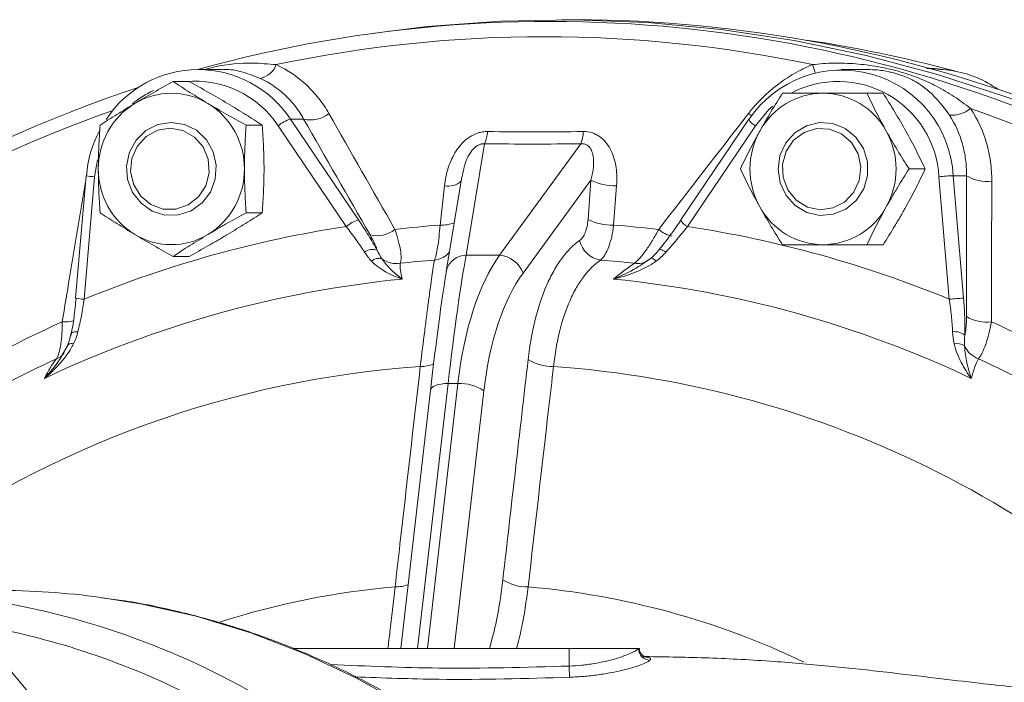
# Model space of a CAD drawing. Header units: millimetres. Extents: x -2 to 362, y 64 to 306.
# Tile 14 of 15: x 173 to 258, y 249 to 306. Entities that reach past the tile are written whole.
import ezdxf

# ---------------------------------------------------------------- set-up
doc = ezdxf.new("R2010")
doc.units = ezdxf.units.MM

msp = doc.modelspace()

# ---------------------------------------------------------------- linework, layer by layer
at = {"color": 7, "linetype": 'Continuous', "lineweight": 15}
for p, q in [((221.009, 305.934), (219.819, 305.934)), ((204.587, 304.902), (203.551, 304.761)), ((190.548, 301.667), (188.559, 301.664)), ((190.73, 301.651), (190.549, 301.643)), ((245.798, 301.667), (243.809, 301.664)), ((187.786, 300.623), (186.405, 300.623)), ((247.411, 299.617), (246.029, 299.617)), ((196.479, 297.402), (197.618, 297.403)), ((196.479, 297.402), (202.328, 288.754)), ((235.874, 297.388), (230.025, 288.74)), ((194.065, 296.87), (192.683, 296.87)), ((201.278, 288.18), (195.429, 296.828)), ((236.444, 296.828), (230.595, 288.18)), ((213.168, 295.279), (211.589, 285.718)), ((214.458, 285.718), (221.451, 295.279)), ((251.036, 293.117), (249.654, 293.117)), ((178.918, 292.537), (178.029, 282.02)), ((179.656, 292.453), (178.767, 281.935)), ((211.217, 292.442), (209.875, 284.312)), ((222.313, 292.163), (216.477, 284.183)), ((222.058, 288.789), (222.313, 292.163)), ((253.106, 281.935), (252.218, 292.453)), ((253.439, 292.54), (254.578, 292.54)), ((253.439, 292.54), (254.327, 282.023)), ((209.346, 288.303), (209.722, 291.678)), ((224.513, 291.678), (224.256, 288.303)), ((194.065, 289.365), (192.683, 289.365)), ((247.411, 286.617), (246.029, 286.617)), ((187.786, 285.612), (186.405, 285.612)), ((211.589, 285.718), (214.458, 285.718)), ((227, 285.139), (227.409, 285.411)), ((209.859, 284.183), (209.875, 284.312)), ((176.825, 277.048), (177.337, 277.92)), ((210.032, 274.695), (210.877, 274.695)), ((208.518, 274.111), (205.963, 251.934)), ((220.447, 251.934), (196.717, 251.934)), ((220.447, 250.432), (220.447, 251.934)), ((226.393, 251.934), (220.447, 251.934)), ((226.447, 251.934), (226.393, 251.934)), ((220.475, 249.478), (220.447, 250.432))]:
    msp.add_line(p, q, dxfattribs=at)
at = {"color": 8, "linetype": 'Continuous', "lineweight": 15}
for p, q in [((179.892, 293.893), (179.656, 292.453)), ((210.032, 274.695), (207.409, 251.934)), ((208.254, 251.934), (210.877, 274.695)), ((213.11, 274.079), (210.558, 251.934))]:
    msp.add_line(p, q, dxfattribs=at)
at = {"color": 7, "linetype": 'Continuous', "lineweight": 15, "flags": 128}
for points in [[(322.301, 243.109), (320.506, 246.377), (317.145, 251.931), (313.499, 257.287), (309.578, 262.432), (305.393, 267.349), (300.958, 272.024), (296.285, 276.444), (291.387, 280.596), (286.279, 284.467), (280.977, 288.046), (275.495, 291.323), (269.85, 294.287), (264.058, 296.931), (258.136, 299.246), (252.102, 301.226), (245.973, 302.865), (239.768, 304.158), (233.504, 305.101), (227.2, 305.692), (220.874, 305.929), (214.545, 305.811), (208.232, 305.338), (204.587, 304.902)], [(186.854, 289.166), (185.702, 289.158), (184.6, 289.503), (183.644, 290.168), (182.92, 291.096), (182.493, 292.203), (182.4, 293.391), (182.649, 294.555), (183.218, 295.592), (184.058, 296.408), (185.092, 296.932), (186.23, 297.117), (187.37, 296.947), (188.411, 296.437), (189.26, 295.631), (189.842, 294.602), (190.105, 293.441), (190.026, 292.252), (189.612, 291.139), (188.9, 290.202), (187.953, 289.525), (186.854, 289.166)], [(235.874, 297.388), (235.876, 297.391), (235.911, 297.402)], [(240.865, 289.385), (239.864, 289.975), (239.076, 290.843), (238.569, 291.914), (238.391, 293.092), (238.555, 294.272), (239.048, 295.35), (239.826, 296.229), (240.82, 296.832), (241.941, 297.104), (243.09, 297.023), (244.165, 296.594), (245.07, 295.857), (245.725, 294.876), (246.071, 293.738), (246.078, 292.546), (245.746, 291.405), (245.103, 290.415), (244.207, 289.666), (243.138, 289.223), (241.99, 289.127), (240.865, 289.385)], [(186.65, 289.66), (187.706, 290.024), (188.59, 290.723), (189.208, 291.681), (189.491, 292.795), (189.41, 293.945), (188.973, 295.004), (188.227, 295.859), (187.253, 296.417), (186.157, 296.617), (185.057, 296.438), (184.074, 295.9), (183.312, 295.059), (182.856, 294.009), (182.753, 292.861), (183.016, 291.742), (183.616, 290.771), (184.488, 290.055), (185.537, 289.671), (186.65, 289.66)], [(240.91, 289.851), (242, 289.62), (243.104, 289.767), (244.101, 290.278), (244.885, 291.096), (245.369, 292.133), (245.502, 293.277), (245.269, 294.404), (244.695, 295.391), (243.843, 296.132), (242.804, 296.546), (241.692, 296.589), (240.627, 296.255), (239.724, 295.582), (239.081, 294.641), (238.768, 293.535), (238.819, 292.384), (239.228, 291.313), (239.951, 290.437), (240.91, 289.851)], [(178.918, 292.537), (178.92, 292.538), (178.952, 292.54)], [(228.749, 285.974), (228.62, 286.055), (228.499, 286.122), (228.392, 286.172), (228.301, 286.205), (228.229, 286.219), (228.177, 286.213), (228.149, 286.189), (228.143, 286.146)], [(227.919, 285.208), (227.828, 285.282), (227.742, 285.344), (227.663, 285.392), (227.591, 285.426), (227.529, 285.446), (227.477, 285.449), (227.437, 285.438), (227.409, 285.411)], [(177.851, 278.108), (177.738, 278.118), (177.636, 278.118), (177.547, 278.108), (177.471, 278.088), (177.412, 278.058), (177.369, 278.02), (177.344, 277.973), (177.337, 277.92)], [(170.426, 252.432), (174.163, 247.943), (177.637, 243.232), (180.835, 238.316), (183.746, 233.213), (186.361, 227.94), (188.668, 222.517), (190.662, 216.961), (192.334, 211.292), (193.678, 205.532), (194.691, 199.698), (195.368, 193.813), (195.707, 187.897), (195.707, 181.97)]]:
    msp.add_lwpolyline(points, dxfattribs=at)
at = {"color": 8, "linetype": 'Continuous', "lineweight": 15, "flags": 128}
for points in [[(236.117, 297.695), (236.111, 297.698), (235.844, 297.875)], [(237.926, 298.515), (237.599, 298.212), (236.444, 296.828)], [(178.216, 279.138), (178.066, 279.136), (177.932, 279.122), (177.818, 279.098), (177.727, 279.063), (177.663, 279.02), (177.626, 278.969), (177.621, 278.954)], [(208.518, 274.111), (208.545, 274.206), (208.627, 274.325), (208.761, 274.432), (208.943, 274.523), (209.168, 274.597), (209.429, 274.651), (209.72, 274.684), (210.032, 274.695)], [(180.175, 256.334), (183.608, 255.781), (188.386, 254.704), (193.079, 253.283), (197.665, 251.523), (202.119, 249.434), (206.421, 247.027), (210.548, 244.312), (214.481, 241.304), (218.2, 238.017), (221.687, 234.467), (224.925, 230.673), (227.896, 226.653), (230.588, 222.426), (232.986, 218.014), (235.079, 213.438), (236.856, 208.722), (238.308, 203.888), (239.429, 198.96)]]:
    msp.add_lwpolyline(points, dxfattribs=at)
at = {"color": 7, "linetype": 'Continuous', "lineweight": 15}
for centre, radius, start, end in [((218.784, 192.544), 113.24, 60.4446, 105.50246), ((220.743, 191.346), 114.588, 47.4145, 89.86691), ((218.297, 192.848), 111.629, 78.09, 101.91), ((224.156, 192.555), 112.866, 74.96915, 81.51425), ((193.55, 302.676), 1.812, 281.08528, 340.57774), ((188.57, 292.16), 9.488, 33.53287, 146.64356), ((243.855, 292.015), 9.598, 3.13529, 145.85653), ((253.787, 302.687), 1.185, 252.29308, 258.39369), ((253.945, 303.362), 1.874, 254.95772, 259.24152), ((251.81, 292.185), 9.505, 54.89242, 79.17336), ((219.737, 190.166), 115.795, 108.28493, 132.84487), ((186.254, 293.519), 6.098, 59.01576, 120.98424), ((242.297, 293.373), 6.245, 90.39021, 151.34475), ((242.212, 293.373), 6.245, 28.65525, 89.60979), ((186.519, 293.159), 6.543, 121.34542, 180.35973), ((185.99, 293.159), 6.543, 359.64027, 58.65458), ((198.234, 299.816), 2.491, 255.69085, 308.79454), ((253.314, 300.265), 2.534, 265.34898, 309.3335), ((217.299, 190.059), 114.597, 47.43024, 70.8348), ((197.473, 294.334), 3.225, 107.95558, 129.33776), ((189.157, 291.687), 10.241, 152.61754, 175.22338), ((210.03, 296.591), 3.401, 337.31893, 355.56398), ((217.902, 296.508), 3.755, 340.90352, 357.2508), ((242.67, 293.117), 6.695, 150.9571, 209.0429), ((241.839, 293.117), 6.695, 330.9571, 29.0429), ((186.519, 293.076), 6.543, 179.64027, 238.65458), ((185.99, 293.076), 6.543, 301.34542, 0.35973), ((224.299, 295.932), 4.26, 242.22191, 272.88062), ((254.441, 269.898), 22.664, 92.53543, 95.63042), ((256.316, 295.343), 3.298, 238.19087, 277.6608), ((242.297, 292.862), 6.245, 208.65525, 269.60979), ((242.212, 292.862), 6.245, 270.39021, 331.34475), ((203.322, 285.686), 3.225, 107.95558, 129.33776), ((224.043, 292.557), 4.259, 242.225, 272.86366), ((216.057, 191.208), 98.092, 98.66505, 112.34313), ((203.921, 289.871), 2.486, 256.12062, 308.48675), ((216.807, 191.785), 96.806, 94.4201, 96.72634), ((216.795, 191.785), 96.806, 83.27366, 85.5799), ((215.817, 191.208), 98.092, 67.65687, 81.33495), ((186.254, 292.716), 6.098, 239.01576, 300.98424), ((223.504, 287.474), 2.219, 192.80937, 260.29367), ((203.558, 285.048), 1.161, 70.97139, 127.13619), ((204.099, 284.414), 1.027, 76.16489, 129.3697), ((205.599, 287.073), 2.082, 232.95781, 279.05309), ((215.999, 191.595), 93.964, 94.35798, 96.15403), ((214.229, 283.322), 2.407, 20.95398, 84.54393), ((215.99, 191.595), 93.964, 83.84597, 85.64202), ((215.276, 190.87), 93.247, 95.65057, 115.35761), ((215.059, 190.87), 93.247, 64.64239, 84.34943), ((255.33, 259.381), 22.664, 92.53543, 95.63042), ((256.299, 283.281), 3.316, 238.76189, 277.41325), ((217.689, 189.423), 99.342, 114.25821, 127.47674), ((215.913, 189.423), 99.342, 52.52326, 65.74179), ((253.56, 277.696), 1.452, 52.68849, 96.6918), ((253.737, 276.917), 1.211, 55.87269, 100.53798), ((256.363, 278.837), 2.152, 205.22565, 249.56562), ((216.858, 189.295), 96.433, 114.82076, 126.9142), ((218.972, 279.905), 3.751, 236.6706, 271.85013), ((215.131, 189.295), 96.433, 53.0858, 65.17924), ((211.036, 270.919), 3.78, 56.71627, 92.40653), ((216.798, 260.975), 3.745, 236.6778, 271.71036), ((171.213, 189.717), 67.216, 82.3382, 89.99889), ((227.404, 251.954), 1.012, 181.15615, 269.03078)]:
    msp.add_arc(centre, radius, start, end, dxfattribs=at)
at = {"color": 8, "linetype": 'Continuous', "lineweight": 15}
for centre, radius, start, end in [((216.978, 292.571), 26.145, 19.72248, 21.31366), ((188.286, 292.089), 8.572, 33.56618, 95.38912), ((243.554, 291.947), 8.679, 3.33683, 117.71211), ((188.402, 292.035), 8.648, 115.31094, 129.51054), ((219.301, 190.054), 114.604, 109.40923, 132.46511), ((236.913, 297.875), 1.147, 205.09031, 245.85006), ((179.948, 298.289), 5.844, 259.84548, 267.12919), ((210.056, 293.281), 1.638, 258.23616, 312.15859), ((231.064, 289.227), 1.147, 205.09031, 245.85006), ((209.52, 291.065), 2.767, 266.39613, 292.23499), ((229.82, 289.897), 2.595, 229.46445, 257.89564), ((208.632, 287.235), 1.961, 276.66253, 320.88319), ((211.618, 283.935), 1.784, 90.93624, 167.77835), ((226.353, 286.546), 1.556, 259.27189, 302.51611), ((179.06, 287.772), 5.844, 259.84548, 267.12919), ((177.099, 282.912), 2.928, 265.59105, 284.13055), ((175.755, 278.338), 1.64, 292.28373, 321.75585), ((213.588, 189.897), 86.464, 93.94179, 125.82859), ((207.743, 278.729), 2.575, 267.80092, 293.92647), ((212.924, 189.149), 87.226, 40.58956, 85.94456), ((211.226, 189.516), 67.959, 94.85199, 107.77982), ((205.566, 259.806), 2.576, 268.02377, 293.60352), ((211.112, 189.259), 68.219, 64.38933, 85.12437), ((159.811, 189.017), 67.929, 60.25345, 82.29891), ((158.273, 188.971), 65.975, 64.14896, 80.69727)]:
    msp.add_arc(centre, radius, start, end, dxfattribs=at)
at = {"color": 7, "linetype": 'Continuous', "lineweight": 15}
for centre, major_axis, ratio, start_param, end_param in [((210.409, 264.934), (2.162, 24), 0.056684, 0.528705, 1.157024), ((221.85, 264.934), (-2.724, 23.968), 0.455844, 0.471839, 1.100157), ((208.42, 265.131), (2.158, 22), 0.038438, 0.52737, 1.155688), ((223.61, 265.131), (-2.781, 21.961), 0.472963, 0.463777, 1.092095)]:
    msp.add_ellipse(centre, major_axis=major_axis, ratio=ratio, start_param=start_param, end_param=end_param, dxfattribs=at)
at = {"color": 8, "linetype": 'Continuous', "lineweight": 15}
for points, knots in [([(189.142, 301.665), (189.425, 301.739), (190.814, 302.103), (192.801, 302.29), (194.576, 302.134), (195.26, 302.074)], [0, 0, 0, 0, 0.136231, 0.667144, 1, 1, 1, 1]), ([(193.899, 300.898), (193.323, 301.117), (192.313, 301.503), (191.289, 301.68), (190.788, 301.654), (190.73, 301.651)], [0, 0, 0, 0, 0.539105, 0.946342, 1, 1, 1, 1]), ([(253.109, 297.739), (252.729, 298.26), (252.062, 299.174), (250.941, 300.155), (249.825, 300.862), (248.772, 301.262), (247.737, 301.51), (246.851, 301.649), (246.114, 301.651), (245.797, 301.651)], [0, 0, 0, 0, 0.22324, 0.391874, 0.564017, 0.724099, 0.768975, 0.900678, 1, 1, 1, 1]), ([(251.398, 301.768), (251.691, 301.747), (252.279, 301.705), (253.044, 301.607), (253.427, 301.559)], [0, 0, 0, 0, 0.499886, 1, 1, 1, 1]), ([(213.168, 295.279), (213.083, 295.281), (212.972, 295.284), (212.763, 295.234), (212.59, 295.158), (212.28, 294.944), (211.909, 294.508), (211.46, 293.623), (211.329, 292.902), (211.245, 292.433)], [0, 0, 0, 0, 0.064675, 0.084559, 0.156374, 0.197258, 0.357471, 0.582937, 1, 1, 1, 1]), ([(176.874, 279.993), (177.083, 281.258), (177.746, 285.272), (178.416, 289.278), (178.875, 292.022)], [0, 0, 0, 0, 0.315135, 1, 1, 1, 1]), ([(224.24, 283.664), (224.244, 283.666), (224.914, 283.946), (225.878, 284.356), (226.739, 284.956), (227, 285.139)], [0, 0, 0, 0, 0.004211, 0.697735, 1, 1, 1, 1]), ([(175.342, 275.133), (175.344, 275.136), (175.809, 275.65), (176.367, 276.248), (176.767, 276.946), (176.825, 277.048)], [0, 0, 0, 0, 0.0051601, 0.8550767, 1, 1, 1, 1]), ([(204.858, 251.934), (204.918, 252.41), (205.125, 254.042), (205.331, 255.909), (205.478, 257.232)], [0, 0, 0, 0, 0.291557, 1, 1, 1, 1]), ([(213.586, 251.934), (213.803, 252.725), (214.305, 254.558), (214.583, 256.655), (214.741, 257.846)], [0, 0, 0, 0, 0.431843, 1, 1, 1, 1]), ([(216.91, 257.232), (216.748, 256.017), (216.499, 254.146), (216.061, 252.508), (215.907, 251.934)], [0, 0, 0, 0, 0.649376, 1, 1, 1, 1]), ([(199.95, 250.558), (203.043, 250.428), (209.874, 250.142), (216.708, 250.329), (220.447, 250.432)], [0, 0, 0, 0, 0.452913, 1, 1, 1, 1]), ([(226.776, 251.223), (226.963, 251.211), (227.502, 251.176), (227.433, 251.035), (227.387, 250.942)], [0, 0, 0, 0, 0.3472788, 1, 1, 1, 1]), ([(220.475, 249.478), (216.724, 249.367), (210.579, 249.184), (204.438, 249.416), (202.045, 249.506)], [0, 0, 0, 0, 0.610382, 1, 1, 1, 1])]:
    msp.add_open_spline(points, degree=3, knots=knots, dxfattribs=at)
at = {"color": 7, "linetype": 'Continuous', "lineweight": 15}
for points, knots in [([(195.26, 302.074), (196.227, 301.627), (197.089, 301.043), (198.235, 299.979), (198.593, 299.59), (199.241, 298.769), (199.533, 298.334), (199.795, 297.875)], [0, 0, 0, 0, 0.5, 0.5, 0.75, 0.75, 1, 1, 1, 1]), ([(235.844, 297.875), (236.557, 298.793), (237.374, 299.609), (238.76, 300.675), (239.251, 301.005), (240.265, 301.591), (240.79, 301.85), (241.335, 302.074)], [0, 0, 0, 0, 0.5, 0.5, 0.75, 0.75, 1, 1, 1, 1]), ([(241.335, 302.074), (241.953, 302.153), (242.574, 302.195), (243.822, 302.215), (244.449, 302.193), (245.696, 302.092), (246.315, 302.013), (247.232, 301.853), (247.536, 301.793), (248.14, 301.658), (248.44, 301.583), (249.319, 301.34), (249.882, 301.151), (250.972, 300.722), (251.495, 300.484), (252.515, 299.957), (253.013, 299.667), (253.986, 299.03), (254.459, 298.684), (254.92, 298.305)], [0, 0, 0, 0, 0.125, 0.125, 0.25, 0.25, 0.375, 0.375, 0.4375, 0.4375, 0.5, 0.5, 0.625, 0.625, 0.75, 0.75, 0.875, 0.875, 1, 1, 1, 1]), ([(253.549, 301.527), (253.202, 301.57), (252.507, 301.656), (251.762, 301.712), (251.32, 301.74), (251.137, 301.751)], [0, 0, 0, 0, 0.36847, 0.738083, 1, 1, 1, 1]), ([(253.427, 301.559), (253.432, 301.558), (253.437, 301.556), (253.441, 301.556), (253.446, 301.555), (253.45, 301.554), (253.454, 301.553), (253.454, 301.553), (253.455, 301.553), (253.455, 301.553), (253.457, 301.553), (253.458, 301.552), (253.459, 301.552)], [0, 0, 0, 0, 0.00001652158, 0.00001652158, 0.00001652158, 0.00003333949, 0.00003333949, 0.00003333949, 0.0000356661, 0.0000356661, 0.0000356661, 0.00004419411, 0.00004419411, 0.00004419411, 0.00004419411]), ([(186.405, 300.623), (185.845, 300.316), (185.29, 300.007), (184.192, 299.382), (183.65, 299.066), (183.115, 298.747)], [0, 0, 0, 0, 0.5, 0.5, 1, 1, 1, 1]), ([(186.405, 300.623), (186.87, 300.317), (187.354, 300.005), (188.35, 299.379), (188.862, 299.064), (189.394, 298.747)], [0, 0, 0, 0, 0.5, 0.5, 1, 1, 1, 1]), ([(187.786, 300.623), (188.343, 300.317), (188.904, 300.005), (190.004, 299.379), (190.545, 299.064), (191.076, 298.747)], [0, 0, 0, 0, 0.5, 0.5, 1, 1, 1, 1]), ([(197.618, 297.403), (197.408, 297.783), (197.172, 298.144), (196.646, 298.827), (196.354, 299.15), (195.414, 300.037), (194.703, 300.524), (193.899, 300.898)], [0, 0, 0, 0, 0.25, 0.25, 0.5, 0.5, 1, 1, 1, 1]), ([(238.78, 299.617), (238.437, 299.086), (238.101, 298.55), (237.445, 297.468), (237.126, 296.921), (236.817, 296.367)], [0, 0, 0, 0, 0.5, 0.5, 1, 1, 1, 1]), ([(242.254, 299.617), (241.947, 299.617), (241.641, 299.617), (241.044, 299.617), (240.75, 299.617), (239.884, 299.617), (239.325, 299.617), (238.78, 299.617)], [0, 0, 0, 0, 0.25, 0.25, 0.5, 0.5, 1, 1, 1, 1]), ([(246.029, 299.617), (245.391, 299.617), (244.756, 299.617), (243.496, 299.617), (242.872, 299.617), (242.254, 299.617)], [0, 0, 0, 0, 0.5, 0.5, 1, 1, 1, 1]), ([(246.029, 299.617), (246.279, 299.088), (246.542, 298.547), (247.095, 297.463), (247.385, 296.917), (247.692, 296.367)], [0, 0, 0, 0, 0.5, 0.5, 1, 1, 1, 1]), ([(247.411, 299.617), (247.752, 299.088), (248.092, 298.547), (248.749, 297.463), (249.067, 296.917), (249.374, 296.367)], [0, 0, 0, 0, 0.5, 0.5, 1, 1, 1, 1]), ([(183.115, 298.747), (182.849, 298.587), (182.585, 298.427), (182.069, 298.111), (181.816, 297.954), (181.071, 297.485), (180.593, 297.176), (180.126, 296.87)], [0, 0, 0, 0, 0.25, 0.25, 0.5, 0.5, 1, 1, 1, 1]), ([(189.394, 298.747), (189.925, 298.429), (190.478, 298.107), (191.578, 297.481), (192.13, 297.174), (192.683, 296.87)], [0, 0, 0, 0, 0.5, 0.5, 1, 1, 1, 1]), ([(191.076, 298.747), (191.607, 298.429), (192.131, 298.107), (193.126, 297.481), (193.602, 297.174), (194.065, 296.87)], [0, 0, 0, 0, 0.5, 0.5, 1, 1, 1, 1]), ([(254.92, 298.305), (255.534, 297.386), (255.989, 296.397), (256.452, 294.819), (256.568, 294.276), (256.721, 293.183), (256.758, 292.631), (256.756, 292.074)], [0, 0, 0, 0, 0.5, 0.5, 0.75, 0.75, 1, 1, 1, 1]), ([(254.578, 292.54), (254.586, 293.003), (254.562, 293.461), (254.448, 294.371), (254.357, 294.824), (253.988, 296.14), (253.617, 296.968), (253.109, 297.739)], [0, 0, 0, 0, 0.25, 0.25, 0.5, 0.5, 1, 1, 1, 1]), ([(180.126, 296.87), (180.08, 296.256), (180.042, 295.638), (179.99, 294.388), (179.976, 293.757), (179.976, 293.117)], [0, 0, 0, 0, 0.5, 0.5, 1, 1, 1, 1]), ([(192.533, 293.117), (192.533, 293.436), (192.536, 293.756), (192.55, 294.389), (192.56, 294.703), (192.6, 295.64), (192.637, 296.258), (192.683, 296.87)], [0, 0, 0, 0, 0.25, 0.25, 0.5, 0.5, 1, 1, 1, 1]), ([(194.065, 296.87), (194.111, 296.256), (194.149, 295.638), (194.201, 294.388), (194.215, 293.757), (194.215, 293.117)], [0, 0, 0, 0, 0.5, 0.5, 1, 1, 1, 1]), ([(209.722, 291.678), (209.78, 292.198), (209.885, 292.711), (210.128, 293.465), (210.224, 293.714), (210.452, 294.205), (210.583, 294.445), (210.881, 294.901), (211.051, 295.121), (211.433, 295.521), (211.642, 295.701), (212.107, 296.007), (212.356, 296.128), (212.75, 296.25), (212.884, 296.281), (213.152, 296.32), (213.287, 296.329), (213.421, 296.328)], [0, 0, 0, 0, 0.25, 0.25, 0.375, 0.375, 0.5, 0.5, 0.625, 0.625, 0.75, 0.75, 0.875, 0.875, 0.9375, 0.9375, 1, 1, 1, 1]), ([(221.653, 296.328), (221.925, 296.331), (222.185, 296.292), (222.56, 296.171), (222.68, 296.12), (222.908, 296.002), (223.017, 295.934), (223.222, 295.782), (223.319, 295.698), (223.499, 295.519), (223.582, 295.424), (223.814, 295.127), (223.945, 294.907), (224.162, 294.451), (224.248, 294.214), (224.386, 293.728), (224.437, 293.476), (224.543, 292.714), (224.552, 292.199), (224.513, 291.678)], [0, 0, 0, 0, 0.125, 0.125, 0.1875, 0.1875, 0.25, 0.25, 0.3125, 0.3125, 0.375, 0.375, 0.5, 0.5, 0.625, 0.625, 0.75, 0.75, 1, 1, 1, 1]), ([(236.817, 296.367), (236.663, 296.092), (236.512, 295.815), (236.22, 295.267), (236.079, 294.994), (235.665, 294.183), (235.405, 293.648), (235.155, 293.117)], [0, 0, 0, 0, 0.25, 0.25, 0.5, 0.5, 1, 1, 1, 1]), ([(247.692, 296.367), (247.999, 295.817), (248.324, 295.26), (248.981, 294.175), (249.316, 293.643), (249.654, 293.117)], [0, 0, 0, 0, 0.5, 0.5, 1, 1, 1, 1]), ([(249.374, 296.367), (249.681, 295.817), (249.977, 295.26), (250.529, 294.175), (250.788, 293.643), (251.036, 293.117)], [0, 0, 0, 0, 0.5, 0.5, 1, 1, 1, 1]), ([(222.313, 292.163), (222.392, 292.464), (222.454, 292.765), (222.532, 293.37), (222.548, 293.673), (222.515, 294.12), (222.494, 294.268), (222.422, 294.559), (222.372, 294.699), (222.22, 294.962), (222.116, 295.086), (221.899, 295.215), (221.817, 295.247), (221.64, 295.284), (221.546, 295.288), (221.451, 295.279)], [0, 0, 0, 0, 0.25, 0.25, 0.5, 0.5, 0.625, 0.625, 0.75, 0.75, 0.875, 0.875, 0.9375, 0.9375, 1, 1, 1, 1]), ([(179.976, 293.117), (179.976, 292.799), (179.979, 292.479), (179.993, 291.846), (180.003, 291.532), (180.043, 290.595), (180.08, 289.977), (180.126, 289.365)], [0, 0, 0, 0, 0.25, 0.25, 0.5, 0.5, 1, 1, 1, 1]), ([(192.683, 289.365), (192.637, 289.979), (192.599, 290.597), (192.547, 291.847), (192.533, 292.478), (192.533, 293.117)], [0, 0, 0, 0, 0.5, 0.5, 1, 1, 1, 1]), ([(194.215, 293.117), (194.215, 292.799), (194.212, 292.479), (194.198, 291.846), (194.188, 291.532), (194.148, 290.595), (194.111, 289.977), (194.065, 289.365)], [0, 0, 0, 0, 0.25, 0.25, 0.5, 0.5, 1, 1, 1, 1]), ([(235.155, 293.117), (235.404, 292.588), (235.668, 292.047), (236.22, 290.963), (236.51, 290.417), (236.817, 289.867)], [0, 0, 0, 0, 0.5, 0.5, 1, 1, 1, 1]), ([(247.692, 289.867), (247.845, 290.143), (248.004, 290.42), (248.323, 290.968), (248.485, 291.241), (248.977, 292.052), (249.313, 292.587), (249.654, 293.117)], [0, 0, 0, 0, 0.25, 0.25, 0.5, 0.5, 1, 1, 1, 1]), ([(251.036, 293.117), (250.786, 292.586), (250.525, 292.05), (249.973, 290.968), (249.683, 290.421), (249.374, 289.867)], [0, 0, 0, 0, 0.5, 0.5, 1, 1, 1, 1]), ([(236.817, 289.867), (237.124, 289.317), (237.449, 288.76), (238.107, 287.675), (238.441, 287.143), (238.78, 286.617)], [0, 0, 0, 0, 0.5, 0.5, 1, 1, 1, 1]), ([(246.029, 286.617), (246.28, 287.149), (246.541, 287.685), (247.092, 288.767), (247.383, 289.314), (247.692, 289.867)], [0, 0, 0, 0, 0.5, 0.5, 1, 1, 1, 1]), ([(249.374, 289.867), (249.22, 289.592), (249.062, 289.315), (248.743, 288.767), (248.581, 288.494), (248.089, 287.683), (247.753, 287.148), (247.411, 286.617)], [0, 0, 0, 0, 0.25, 0.25, 0.5, 0.5, 1, 1, 1, 1]), ([(180.126, 289.365), (180.592, 289.059), (181.076, 288.747), (182.071, 288.121), (182.584, 287.806), (183.115, 287.488)], [0, 0, 0, 0, 0.5, 0.5, 1, 1, 1, 1]), ([(189.394, 287.488), (189.66, 287.648), (189.931, 287.807), (190.474, 288.124), (190.747, 288.281), (191.571, 288.75), (192.125, 289.058), (192.683, 289.365)], [0, 0, 0, 0, 0.25, 0.25, 0.5, 0.5, 1, 1, 1, 1]), ([(194.065, 289.365), (193.597, 289.058), (193.118, 288.749), (192.125, 288.124), (191.611, 287.808), (191.076, 287.488)], [0, 0, 0, 0, 0.5, 0.5, 1, 1, 1, 1]), ([(202.328, 288.754), (202.633, 288.304), (202.919, 287.861), (203.455, 286.992), (203.705, 286.565), (203.937, 286.146)], [0, 0, 0, 0, 0.5, 0.5, 1, 1, 1, 1]), ([(221.34, 286.982), (221.436, 287.05), (221.524, 287.142), (221.686, 287.372), (221.758, 287.509), (221.882, 287.819), (221.934, 287.996), (222.014, 288.374), (222.042, 288.575), (222.058, 288.789)], [0, 0, 0, 0, 0.25, 0.25, 0.5, 0.5, 0.75, 0.75, 1, 1, 1, 1]), ([(228.143, 286.146), (228.479, 286.565), (228.806, 286.992), (229.446, 287.861), (229.758, 288.304), (230.062, 288.754)], [0, 0, 0, 0, 0.5, 0.5, 1, 1, 1, 1]), ([(202.858, 285.974), (202.628, 286.326), (202.38, 286.687), (201.852, 287.425), (201.571, 287.802), (201.278, 288.18)], [0, 0, 0, 0, 0.5, 0.5, 1, 1, 1, 1]), ([(205.468, 287.925), (205.581, 287.591), (205.677, 287.276), (205.834, 286.681), (205.895, 286.398), (205.975, 285.896), (205.995, 285.674), (205.993, 285.388), (205.988, 285.3), (205.965, 285.144), (205.948, 285.076), (205.926, 285.017)], [0, 0, 0, 0, 0.25, 0.25, 0.5, 0.5, 0.75, 0.75, 0.875, 0.875, 1, 1, 1, 1]), ([(208.859, 285.287), (208.909, 285.403), (208.956, 285.558), (209.049, 285.941), (209.095, 286.172), (209.178, 286.69), (209.217, 286.979), (209.288, 287.612), (209.319, 287.948), (209.346, 288.303)], [0, 0, 0, 0, 0.25, 0.25, 0.5, 0.5, 0.75, 0.75, 1, 1, 1, 1]), ([(224.256, 288.303), (224.216, 287.948), (224.16, 287.614), (224.021, 286.987), (223.935, 286.692), (223.741, 286.174), (223.632, 285.945), (223.393, 285.558), (223.265, 285.403), (223.13, 285.287)], [0, 0, 0, 0, 0.25, 0.25, 0.5, 0.5, 0.75, 0.75, 1, 1, 1, 1]), ([(226.063, 285.017), (226.208, 285.134), (226.363, 285.289), (226.694, 285.668), (226.87, 285.895), (227.136, 286.271), (227.226, 286.403), (227.407, 286.68), (227.499, 286.825), (227.774, 287.275), (227.955, 287.592), (228.133, 287.925)], [0, 0, 0, 0, 0.25, 0.25, 0.5, 0.5, 0.625, 0.625, 0.75, 0.75, 1, 1, 1, 1]), ([(230.595, 288.18), (230.303, 287.802), (230.002, 287.429), (229.385, 286.691), (229.068, 286.326), (228.749, 285.974)], [0, 0, 0, 0, 0.5, 0.5, 1, 1, 1, 1]), ([(183.115, 287.488), (183.647, 287.171), (184.199, 286.849), (185.3, 286.223), (185.851, 285.915), (186.405, 285.612)], [0, 0, 0, 0, 0.5, 0.5, 1, 1, 1, 1]), ([(186.405, 285.612), (186.872, 285.919), (187.352, 286.228), (188.345, 286.853), (188.859, 287.169), (189.394, 287.488)], [0, 0, 0, 0, 0.5, 0.5, 1, 1, 1, 1]), ([(191.076, 287.488), (190.809, 287.329), (190.538, 287.169), (189.995, 286.853), (189.722, 286.696), (188.899, 286.227), (188.344, 285.918), (187.786, 285.612)], [0, 0, 0, 0, 0.25, 0.25, 0.5, 0.5, 1, 1, 1, 1]), ([(203.937, 286.146), (203.912, 286.23), (203.88, 286.322), (203.801, 286.52), (203.755, 286.628), (203.598, 286.962), (203.471, 287.202), (203.324, 287.457)], [0, 0, 0, 0, 0.25, 0.25, 0.5, 0.5, 1, 1, 1, 1]), ([(216.911, 276.771), (216.981, 277.378), (217.067, 277.969), (217.271, 279.115), (217.39, 279.674), (217.791, 281.275), (218.116, 282.244), (218.591, 283.336), (218.689, 283.548), (218.894, 283.961), (219, 284.161), (219.326, 284.739), (219.554, 285.092), (220.268, 286.06), (220.784, 286.583), (221.34, 286.982)], [0, 0, 0, 0, 0.125, 0.125, 0.25, 0.25, 0.5, 0.5, 0.5625, 0.5625, 0.625, 0.625, 0.75, 0.75, 1, 1, 1, 1]), ([(238.78, 286.617), (239.327, 286.617), (239.886, 286.617), (241.041, 286.617), (241.637, 286.617), (242.254, 286.617)], [0, 0, 0, 0, 0.5, 0.5, 1, 1, 1, 1]), ([(242.254, 286.617), (242.562, 286.617), (242.875, 286.617), (243.5, 286.617), (243.813, 286.617), (244.758, 286.617), (245.392, 286.617), (246.029, 286.617)], [0, 0, 0, 0, 0.25, 0.25, 0.5, 0.5, 1, 1, 1, 1]), ([(203.448, 285.208), (203.643, 285.008), (203.85, 284.834), (204.277, 284.521), (204.499, 284.382), (205.172, 284.011), (205.634, 283.819), (206.095, 283.664)], [0, 0, 0, 0, 0.25, 0.25, 0.5, 0.5, 1, 1, 1, 1]), ([(204.344, 285.411), (204.472, 285.218), (204.607, 285.044), (204.887, 284.72), (205.032, 284.57), (205.475, 284.146), (205.782, 283.896), (206.095, 283.664)], [0, 0, 0, 0, 0.25, 0.25, 0.5, 0.5, 1, 1, 1, 1]), ([(207.644, 276.156), (207.777, 277.244), (207.903, 278.261), (208.082, 279.685), (208.141, 280.143), (208.254, 281.022), (208.309, 281.44), (208.464, 282.612), (208.558, 283.295), (208.684, 284.168), (208.724, 284.434), (208.796, 284.903), (208.829, 285.11), (208.859, 285.287)], [0, 0, 0, 0, 0.25, 0.25, 0.375, 0.375, 0.5, 0.5, 0.75, 0.75, 0.875, 0.875, 1, 1, 1, 1]), ([(223.13, 285.287), (222.615, 284.932), (222.139, 284.466), (221.482, 283.602), (221.272, 283.287), (220.873, 282.599), (220.685, 282.228), (220.165, 281.056), (219.871, 280.189), (219.511, 278.756), (219.406, 278.255), (219.226, 277.229), (219.152, 276.7), (219.093, 276.156)], [0, 0, 0, 0, 0.25, 0.25, 0.375, 0.375, 0.5, 0.5, 0.75, 0.75, 0.875, 0.875, 1, 1, 1, 1]), ([(227.919, 285.208), (227.646, 285.008), (227.359, 284.834), (226.766, 284.521), (226.459, 284.382), (225.526, 284.011), (224.885, 283.819), (224.24, 283.664)], [0, 0, 0, 0, 0.25, 0.25, 0.5, 0.5, 1, 1, 1, 1]), ([(177.64, 278.851), (177.735, 279.361), (177.817, 279.88), (177.958, 280.937), (178.017, 281.475), (178.063, 282.023)], [0, 0, 0, 0, 0.5, 0.5, 1, 1, 1, 1]), ([(178.767, 281.935), (178.696, 281.457), (178.615, 280.984), (178.431, 280.049), (178.328, 279.586), (178.216, 279.138)], [0, 0, 0, 0, 0.5, 0.5, 1, 1, 1, 1]), ([(253.391, 279.138), (253.368, 279.586), (253.332, 280.043), (253.237, 280.979), (253.177, 281.457), (253.106, 281.935)], [0, 0, 0, 0, 0.5, 0.5, 1, 1, 1, 1]), ([(254.327, 282.023), (254.374, 281.475), (254.406, 280.937), (254.444, 279.88), (254.449, 279.361), (254.44, 278.851)], [0, 0, 0, 0, 0.5, 0.5, 1, 1, 1, 1]), ([(254.44, 278.851), (254.464, 278.953), (254.484, 279.065), (254.519, 279.306), (254.534, 279.437), (254.569, 279.844), (254.58, 280.135), (254.58, 280.446)], [0, 0, 0, 0, 0.25, 0.25, 0.5, 0.5, 1, 1, 1, 1]), ([(176.377, 276.82), (176.459, 276.948), (176.531, 277.116), (176.656, 277.529), (176.71, 277.776), (176.773, 278.187), (176.791, 278.331), (176.823, 278.633), (176.836, 278.792), (176.866, 279.283), (176.876, 279.629), (176.874, 279.993)], [0, 0, 0, 0, 0.25, 0.25, 0.5, 0.5, 0.625, 0.625, 0.75, 0.75, 1, 1, 1, 1]), ([(256.727, 279.993), (256.66, 279.628), (256.585, 279.284), (256.419, 278.634), (256.327, 278.326), (256.136, 277.778), (256.036, 277.536), (255.88, 277.224), (255.826, 277.129), (255.719, 276.959), (255.666, 276.884), (255.612, 276.82)], [0, 0, 0, 0, 0.25, 0.25, 0.5, 0.5, 0.75, 0.75, 0.875, 0.875, 1, 1, 1, 1]), ([(177.6, 278.96), (177.563, 278.72), (177.51, 278.377), (177.377, 278.079), (177.337, 277.99)], [0, 0, 0, 0, 0.699148, 1, 1, 1, 1]), ([(177.851, 278.108), (177.706, 277.813), (177.536, 277.534), (177.163, 276.999), (176.958, 276.743), (176.312, 276.005), (175.838, 275.553), (175.342, 275.133)], [0, 0, 0, 0, 0.25, 0.25, 0.5, 0.5, 1, 1, 1, 1]), ([(253.516, 278.108), (253.583, 277.813), (253.672, 277.534), (253.881, 276.999), (254, 276.743), (254.386, 276.005), (254.682, 275.553), (254.993, 275.133)], [0, 0, 0, 0, 0.25, 0.25, 0.5, 0.5, 1, 1, 1, 1]), ([(254.417, 277.92), (254.426, 277.657), (254.452, 277.407), (254.522, 276.922), (254.567, 276.686), (254.722, 275.997), (254.851, 275.559), (254.993, 275.133)], [0, 0, 0, 0, 0.25, 0.25, 0.5, 0.5, 1, 1, 1, 1]), ([(205.478, 257.232), (205.617, 258.45), (205.756, 259.669), (205.896, 260.888), (206.478, 265.978), (207.061, 271.067), (207.644, 276.156)], [0, 0, 0, 0, 0.004, 0.004, 0.004, 0.02070622, 0.02070622, 0.02070622, 0.02070622]), ([(219.093, 276.156), (218.952, 274.938), (218.812, 273.719), (218.671, 272.501), (218.084, 267.411), (217.497, 262.322), (216.91, 257.232)], [0, 0, 0, 0, 0.004, 0.004, 0.004, 0.02070622, 0.02070622, 0.02070622, 0.02070622]), ([(239.742, 199.01), (239.629, 199.594), (239.213, 201.739), (238.268, 205.397), (236.81, 209.936), (235.054, 214.363), (233.019, 218.661), (230.711, 222.811), (228.141, 226.793), (225.321, 230.591), (222.263, 234.188), (218.98, 237.567), (215.487, 240.714), (211.8, 243.615), (207.934, 246.258), (203.908, 248.63), (199.738, 250.723), (195.444, 252.524), (191.044, 254.033), (186.556, 255.219), (182.952, 255.974), (180.838, 256.223), (180.258, 256.291)], [0, 0, 0, 0, 0.019977, 0.073427, 0.12688, 0.180326, 0.23376, 0.287183, 0.34059, 0.393981, 0.447353, 0.500705, 0.554036, 0.607345, 0.660631, 0.713894, 0.767135, 0.820354, 0.873554, 0.926736, 0.979902, 1, 1, 1, 1]), ([(220.447, 250.432), (220.815, 250.444), (221.177, 250.469), (221.709, 250.523), (221.885, 250.544), (222.234, 250.591), (222.408, 250.617), (222.915, 250.702), (223.236, 250.766), (223.848, 250.907), (224.14, 250.984), (224.675, 251.14), (224.919, 251.22), (225.362, 251.379), (225.561, 251.459), (225.898, 251.61), (226.039, 251.682), (226.261, 251.816), (226.344, 251.878), (226.393, 251.934)], [0, 0, 0, 0, 0.125, 0.125, 0.1875, 0.1875, 0.25, 0.25, 0.375, 0.375, 0.5, 0.5, 0.625, 0.625, 0.75, 0.75, 0.875, 0.875, 1, 1, 1, 1]), ([(226.961, 251.218), (226.967, 251.217), (226.989, 251.212), (226.874, 251.247), (226.654, 251.422), (226.464, 251.7), (226.47, 251.89), (226.471, 251.943)], [0, 0, 0, 0, 0.107217, 0.377114, 0.623822, 0.894581, 1, 1, 1, 1]), ([(227.387, 250.942), (227.331, 250.888), (227.235, 250.826), (226.974, 250.694), (226.809, 250.623), (226.411, 250.474), (226.176, 250.396), (225.655, 250.239), (225.368, 250.161), (224.74, 250.009), (224.399, 249.934), (223.687, 249.799), (223.314, 249.737), (222.727, 249.656), (222.527, 249.631), (222.125, 249.586), (221.923, 249.566), (221.311, 249.514), (220.896, 249.491), (220.475, 249.478)], [0, 0, 0, 0, 0.125, 0.125, 0.25, 0.25, 0.375, 0.375, 0.5, 0.5, 0.625, 0.625, 0.75, 0.75, 0.8125, 0.8125, 0.875, 0.875, 1, 1, 1, 1]), ([(325.746, 243.13), (324.905, 243.116), (323.15, 243.087), (320.515, 243.026), (317.117, 242.942), (313.248, 242.844), (309.159, 242.797), (305.666, 242.827), (302.838, 242.913), (300.667, 243.021), (299.047, 243.126), (297.613, 243.24), (296.217, 243.367), (294.598, 243.534), (292.33, 243.798), (289.349, 244.194), (285.601, 244.757), (281.596, 245.413), (277.557, 246.105), (273.788, 246.744), (270.189, 247.312), (266.799, 247.773), (263.656, 248.124), (260.945, 248.397), (258.378, 248.66), (255.419, 248.988), (251.804, 249.419), (247.578, 249.927), (242.939, 250.434), (237.837, 250.871), (232.484, 251.159), (228.795, 251.22), (226.97, 251.25)], [0, 0, 0, 0, 0.023197, 0.048432, 0.072283, 0.11761, 0.159764, 0.197174, 0.228451, 0.251282, 0.267544, 0.279888, 0.294977, 0.31315, 0.334387, 0.373672, 0.419351, 0.469756, 0.51742, 0.559931, 0.594655, 0.629961, 0.658635, 0.683287, 0.705779, 0.732819, 0.76767, 0.807408, 0.851217, 0.89773, 0.949379, 1, 1, 1, 1])]:
    msp.add_open_spline(points, degree=3, knots=knots, dxfattribs=at)
for points in [[(253.595, 301.521), (253.586, 301.522), (253.57, 301.524), (253.549, 301.527)], [(199.795, 297.875), (201.68, 294.562), (203.571, 291.246), (205.468, 287.925)], [(228.133, 287.925), (230.702, 291.246), (233.272, 294.562), (235.844, 297.875)], [(203.324, 287.457), (201.415, 290.777), (199.514, 294.091), (197.618, 297.403)], [(213.421, 296.328), (216.152, 296.298), (218.897, 296.298), (221.653, 296.328)], [(221.451, 295.279), (218.677, 295.25), (215.916, 295.25), (213.168, 295.279)], [(254.58, 280.446), (254.575, 284.482), (254.574, 288.513), (254.578, 292.54)], [(256.756, 292.074), (256.743, 288.052), (256.733, 284.025), (256.727, 279.993)], [(203.937, 286.146), (204.069, 285.877), (204.194, 285.629), (204.344, 285.411)], [(227.409, 285.411), (227.676, 285.629), (227.912, 285.877), (228.143, 286.146)], [(203.448, 285.208), (203.23, 285.432), (203.042, 285.691), (202.858, 285.974)], [(228.749, 285.974), (228.494, 285.691), (228.223, 285.432), (227.919, 285.208)], [(205.926, 285.017), (205.892, 284.665), (205.95, 284.211), (206.095, 283.664)], [(224.24, 283.664), (224.902, 284.211), (225.512, 284.665), (226.063, 285.017)], [(178.216, 279.138), (178.127, 278.78), (178.012, 278.436), (177.851, 278.108)], [(253.516, 278.108), (253.441, 278.436), (253.409, 278.78), (253.391, 279.138)], [(254.44, 278.851), (254.418, 278.524), (254.399, 278.216), (254.417, 277.92)], [(175.342, 275.133), (175.685, 275.816), (176.031, 276.382), (176.377, 276.82)], [(214.741, 257.846), (215.463, 264.155), (216.187, 270.463), (216.911, 276.771)], [(255.612, 276.82), (255.373, 276.382), (255.167, 275.816), (254.993, 275.133)]]:
    msp.add_open_spline(points, degree=3, dxfattribs=at)

doc.saveas('drawing.dxf')
